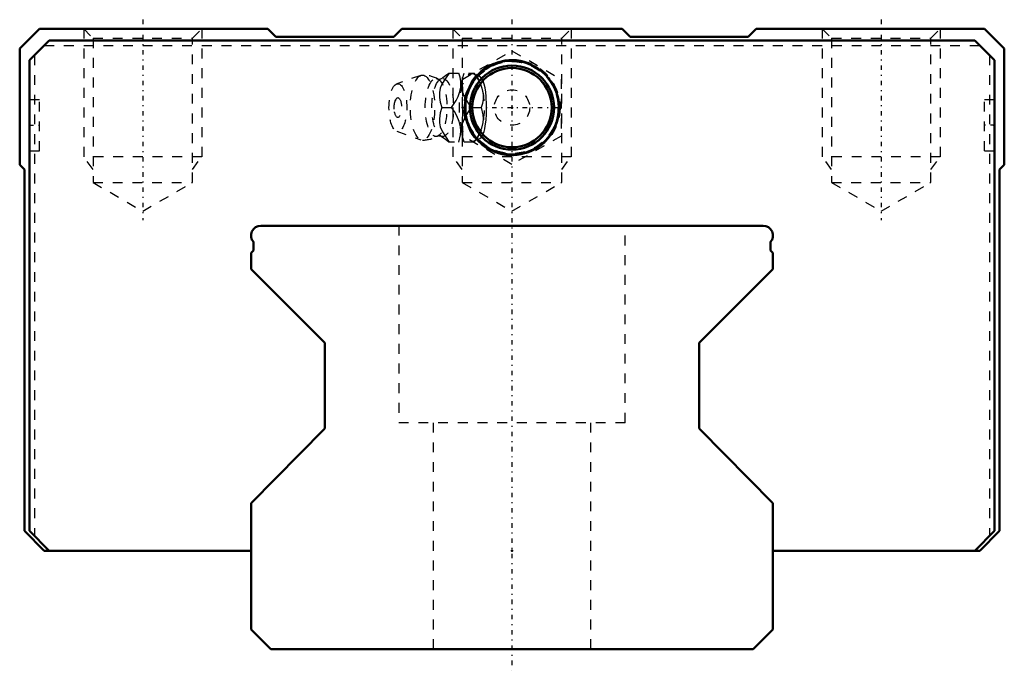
# Model space of a CAD drawing. Header units: millimetres. Extents: x -50 to 50, y -2 to 64.
import ezdxf

# ---------------------------------------------------------------- set-up
doc = ezdxf.new("R2010")
doc.units = ezdxf.units.MM
doc.linetypes.add('Center', pattern=[1.5, 0.45, -0.5, 0.05, -0.5])
doc.linetypes.add('Dashed', pattern=[2, 1, -1])
for name, color, linetype, lineweight in [('2d ConnectionPoints', 7, 'Continuous', 50), ('AM_0', 7, 'Continuous', 50), ('AM_5', 3, 'Continuous', 25), ('AM_7', 7, 'Center', 25), ('AM_9', 6, 'Dashed', 25)]:
    doc.layers.add(name, color=color, linetype=linetype, lineweight=lineweight)

# ---------------------------------------------------------------- blocks, each defined once
blk = doc.blocks.new('1_B_PT1_8_SRN_grease_nipple_joint_0_in_SRN55SLR1SS780LG300BPT182440001_2')
at = {"layer": 'AM_5', "linetype": 'Dashed'}
blk.add_arc((0, 55), 4.28, 75, 15, dxfattribs=at)
at = {"layer": 'AM_7'}
blk.add_line((-5.12, 55), (5.12, 55), dxfattribs=at)
at = {"layer": 'AM_9'}
for p, q in [((-5, 57.89), (0, 60.77)), ((0, 60.77), (5, 57.89)), ((-9.25, 58.27), (-11.71, 57.4)), ((-6.42, 58.5), (-3.85, 58.5)), ((-3.56, 58.15), (-3.85, 58.5)), ((-5, 52.11), (-5, 57.89)), ((5, 57.89), (5, 52.11)), ((-7.13, 55), (-6.14, 55)), ((-4.1, 55), (-3.12, 55)), ((-11.71, 52.6), (-9.25, 51.73)), ((0, 49.23), (-5, 52.11)), ((5, 52.11), (0, 49.23)), ((-3.85, 51.5), (-6.42, 51.5)), ((-3.85, 51.5), (-3.56, 51.85))]:
    blk.add_line(p, q, dxfattribs=at)
for points in [[(-6.37, 58.5), (-6.77, 57.95), (-7.11, 57.37), (-7.28, 56.96), (-7.37, 56.54), (-7.37, 56.04), (-7.29, 55.55), (-7.13, 55)], [(-6.41, 58.51), (-6.52, 58.4), (-6.75, 58.21), (-7.04, 58.01), (-7.26, 57.88)], [(-6.14, 55), (-5.66, 55.73), (-5.47, 56.13), (-5.32, 56.53), (-5.21, 57.09), (-5.21, 57.66), (-5.28, 58.09), (-5.39, 58.5)], [(-5.06, 57.76), (-5.02, 57.95), (-4.86, 58.5)], [(-3.87, 58.5), (-3.39, 57.77), (-3.2, 57.37), (-3.05, 56.97), (-2.94, 56.41), (-2.94, 55.84), (-3, 55.41), (-3.12, 55)], [(-3.56, 51.84), (-3.51, 51.82), (-3.38, 51.81), (-3.25, 51.86), (-3.13, 51.96), (-3.02, 52.12), (-2.92, 52.32), (-2.84, 52.56), (-2.76, 52.85), (-2.71, 53.16), (-2.64, 53.73), (-2.6, 54.32), (-2.59, 55.23), (-2.63, 56.14), (-2.67, 56.57), (-2.73, 56.99), (-2.82, 57.38), (-2.93, 57.71), (-3.05, 57.93), (-3.19, 58.09), (-3.31, 58.17), (-3.43, 58.19), (-3.56, 58.16)], [(-7.26, 57.88), (-7.28, 57.87), (-7.34, 57.86), (-7.42, 57.86), (-7.47, 57.88), (-7.48, 57.88)], [(-4.1, 55), (-4.5, 55.55), (-4.84, 56.13), (-5.01, 56.54), (-5.1, 56.96), (-5.1, 57.46), (-5.06, 57.76)], [(-5.39, 51.5), (-5.22, 52.23), (-5.2, 52.63), (-5.22, 53.03), (-5.36, 53.59), (-5.6, 54.16), (-5.85, 54.59), (-6.14, 55)], [(-5.06, 52.26), (-5.11, 52.63), (-5.1, 53.04), (-5.01, 53.46), (-4.8, 53.96), (-4.5, 54.45), (-4.1, 55)], [(-3.12, 55), (-2.95, 54.27), (-2.93, 53.87), (-2.95, 53.47), (-3.09, 52.91), (-3.33, 52.34), (-3.58, 51.91), (-3.87, 51.5)], [(-7.13, 55), (-7.29, 54.45), (-7.38, 53.87), (-7.37, 53.46), (-7.28, 53.04), (-7.06, 52.54), (-6.77, 52.05), (-6.37, 51.5)], [(-7.48, 52.12), (-7.47, 52.12), (-7.41, 52.14), (-7.33, 52.14), (-7.27, 52.12), (-7.26, 52.12)], [(-7.26, 52.12), (-7.06, 52), (-6.78, 51.81), (-6.55, 51.63), (-6.41, 51.49)], [(-4.86, 51.5), (-5.02, 52.05), (-5.06, 52.26)]]:
    blk.add_lwpolyline(points, dxfattribs=at)
for radius in [4.88, 4.86, 4.8, 4.67, 4.06, 1.8]:
    blk.add_circle((0, 55), radius, dxfattribs=at)
for centre, radius, start, end in [((-9.09, 55), 3.3, 60.8606, 90), ((-10.18, 55), 1.82, 153.7155, 206.2845), ((-9.09, 55), 3.3, 270, 299.1394)]:
    blk.add_arc(centre, radius, start, end, dxfattribs=at)
for centre, major_axis in [((-9.09, 55), (0, 3.3)), ((-11.59, 55), (0, 2.42)), ((-7.71, 55), (0, 2.94)), ((-7.04, 55), (0, 2.94)), ((-11.59, 55), (0, 1.01))]:
    blk.add_ellipse(centre, major_axis=major_axis, ratio=0.37461, dxfattribs=at)
for major_axis, start_param, end_param in [((0, 3.44), 5.87152, 8.99858), ((0, -3.44), 0.41167, 2.72993), ((0, 3.44), 3.14619, 3.55326)]:
    blk.add_ellipse((-4.08, 55), major_axis=major_axis, ratio=0.37461, start_param=start_param, end_param=end_param, dxfattribs=at)
blk = doc.blocks.new('2_SRN55SLRSSB_PT1_81_Slide35_65_0_in_SRN55SLR1SS780LG300BPT182440001_2')
at = {"layer": 'AM_0'}
for p, q in [((-48, 63), (-50, 61)), ((-24.8, 63), (-48, 63)), ((-24, 62.2), (-24.8, 63)), ((-11.2, 63), (-12, 62.2)), ((11.2, 63), (-11.2, 63)), ((12, 62.2), (11.2, 63)), ((24.8, 63), (24, 62.2)), ((48, 63), (24.8, 63)), ((50, 61), (48, 63)), ((-12, 62.2), (-24, 62.2)), ((24, 62.2), (12, 62.2)), ((-50, 61), (-50, 49.2)), ((-47, 61.8), (-49, 59.8)), ((47, 61.8), (-47, 61.8)), ((49, 59.8), (47, 61.8)), ((50, 49.2), (50, 61)), ((-49, 59.8), (-49, 12)), ((49, 12), (49, 59.8)), ((-50, 49.2), (-49.5, 48.7)), ((49.5, 48.7), (50, 49.2)), ((-49.5, 48.7), (-49.5, 12)), ((49.5, 12), (49.5, 48.7)), ((-49.5, 12), (-47.5, 10)), ((-49, 12), (-47, 10)), ((47, 10), (49, 12)), ((47.5, 10), (49.5, 12)), ((-47.5, 10), (-26.5, 10)), ((26.5, 10), (47.5, 10))]:
    blk.add_line(p, q, dxfattribs=at)
for radius in [4.76, 4.27, 4.03]:
    blk.add_circle((0, 55), radius, dxfattribs=at)
at = {"layer": 'AM_5', "linetype": 'Dashed'}
for p, q in [((-31.5, 63), (-31.5, 50)), ((43.5, 63), (43.5, 50)), ((-43.5, 63), (-43.5, 50)), ((-6, 63), (-6, 50)), ((6, 63), (6, 50)), ((31.5, 63), (31.5, 50)), ((-31.5, 50), (-43.5, 50)), ((-42.55, 48.7), (-43.5, 50)), ((-32.45, 48.7), (-31.5, 50)), ((6, 50), (-6, 50)), ((-5.05, 48.7), (-6, 50)), ((5.05, 48.7), (6, 50)), ((43.5, 50), (31.5, 50)), ((32.45, 48.7), (31.5, 50)), ((42.55, 48.7), (43.5, 50))]:
    blk.add_line(p, q, dxfattribs=at)
at = {"layer": 'AM_5'}
blk.add_arc((0, 55), 4.86, 75, 15, dxfattribs=at)
at = {"layer": 'AM_7'}
for p, q in [((-37.5, 63.93), (-37.5, 43.56)), ((37.5, 63.93), (37.5, 43.56)), ((-49.05, 53.2), (-47.95, 53.2)), ((49.05, 53.2), (47.95, 53.2))]:
    blk.add_line(p, q, dxfattribs=at)
at = {"layer": 'AM_9'}
for p, q in [((-43.5, 63), (-42.55, 62.05)), ((-32.45, 62.05), (-31.5, 63)), ((-6, 63), (-5.05, 62.05)), ((5.05, 62.05), (6, 63)), ((31.5, 63), (32.45, 62.05)), ((42.55, 62.05), (43.5, 63)), ((-42.55, 62.05), (-42.55, 47.4)), ((-42.55, 62.05), (-32.45, 62.05)), ((-32.45, 47.4), (-32.45, 62.05)), ((-5.05, 62.05), (-5.05, 47.4)), ((-5.05, 62.05), (5.05, 62.05)), ((5.05, 47.4), (5.05, 62.05)), ((32.45, 62.05), (32.45, 47.4)), ((32.45, 62.05), (42.55, 62.05)), ((42.55, 47.4), (42.55, 62.05)), ((-47.5, 61.3), (47.5, 61.3)), ((-48.5, 60.3), (-48.5, 11.5)), ((48.5, 60.3), (48.5, 11.5)), ((-48, 55.8), (-49, 55.8)), ((-48, 50.6), (-48, 55.8)), ((48, 50.6), (48, 55.8)), ((49, 55.8), (48, 55.8)), ((-49, 50.6), (-48, 50.6)), ((48, 50.6), (49, 50.6)), ((-42.55, 47.4), (-32.45, 47.4)), ((-42.55, 47.4), (-37.5, 44.48)), ((-37.5, 44.48), (-32.45, 47.4)), ((-5.05, 47.4), (0, 44.48)), ((-5.05, 47.4), (5.05, 47.4)), ((0, 44.48), (5.05, 47.4)), ((32.45, 47.4), (42.55, 47.4)), ((32.45, 47.4), (37.5, 44.48)), ((37.5, 44.48), (42.55, 47.4))]:
    blk.add_line(p, q, dxfattribs=at)
blk = doc.blocks.new('3_SRN55SLR78030_Track_0_in_SRN55SLR1SS780LG300BPT182440001_2')
at = {"layer": 'AM_0'}
for p, q in [((25.5, 43), (-25.5, 43)), ((-26.25, 41.34), (-26.25, 40.5)), ((26.25, 40.5), (26.25, 41.34)), ((-26.25, 40.5), (-26.5, 40.25)), ((-26.5, 40.25), (-26.5, 38.6)), ((26.5, 40.25), (26.25, 40.5)), ((26.5, 38.6), (26.5, 40.25)), ((-26.5, 38.6), (-19.09, 31.19)), ((19.09, 31.19), (26.5, 38.6)), ((-19, 30.98), (-19, 22.55)), ((19, 22.55), (19, 30.98)), ((-19.09, 22.34), (-26.5, 14.83)), ((26.5, 14.83), (19.09, 22.34)), ((-26.5, 14.83), (-26.5, 2)), ((26.5, 2), (26.5, 14.83)), ((-26.5, 2), (-24.5, 0)), ((24.5, 0), (26.5, 2)), ((-24.5, 0), (24.5, 0))]:
    blk.add_line(p, q, dxfattribs=at)
for centre, radius, start, end in [((-25.5, 42), 1, 90, 221.4096), ((25.5, 42), 1, 318.5904, 90), ((-19.3, 30.98), 0.3, 0, 45), ((19.3, 30.98), 0.3, 135, 180), ((-19.3, 22.55), 0.3, 315.3794, 360), ((19.3, 22.55), 0.3, 180, 224.6206)]:
    blk.add_arc(centre, radius, start, end, dxfattribs=at)
at = {"layer": 'AM_7'}
blk.add_line((0, 63.93), (0, -2.15), dxfattribs=at)
at = {"layer": 'AM_9'}
for p, q in [((-11.5, 43), (-11.5, 23)), ((11.5, 23), (11.5, 43)), ((11.5, 23), (-11.5, 23)), ((-8, 23), (-8, 0)), ((8, 0), (8, 23))]:
    blk.add_line(p, q, dxfattribs=at)

msp = doc.modelspace()

# ---------------------------------------------------------------- linework, layer by layer
at = {"layer": '2d ConnectionPoints'}
for p in [(0, 55), (0, 55), (-49, 53.2), (-49, 53.2), (49, 53.2), (49, 53.2), (0, 10), (0, 10), (0, 0), (0, 0)]:
    msp.add_point(p, dxfattribs=at)

# ---------------------------------------------------------------- block references
for name in ['2_SRN55SLRSSB_PT1_81_Slide35_65_0_in_SRN55SLR1SS780LG300BPT182440001_2', '3_SRN55SLR78030_Track_0_in_SRN55SLR1SS780LG300BPT182440001_2', '1_B_PT1_8_SRN_grease_nipple_joint_0_in_SRN55SLR1SS780LG300BPT182440001_2']:
    msp.add_blockref(name, (0, 0))

doc.saveas('drawing.dxf')
